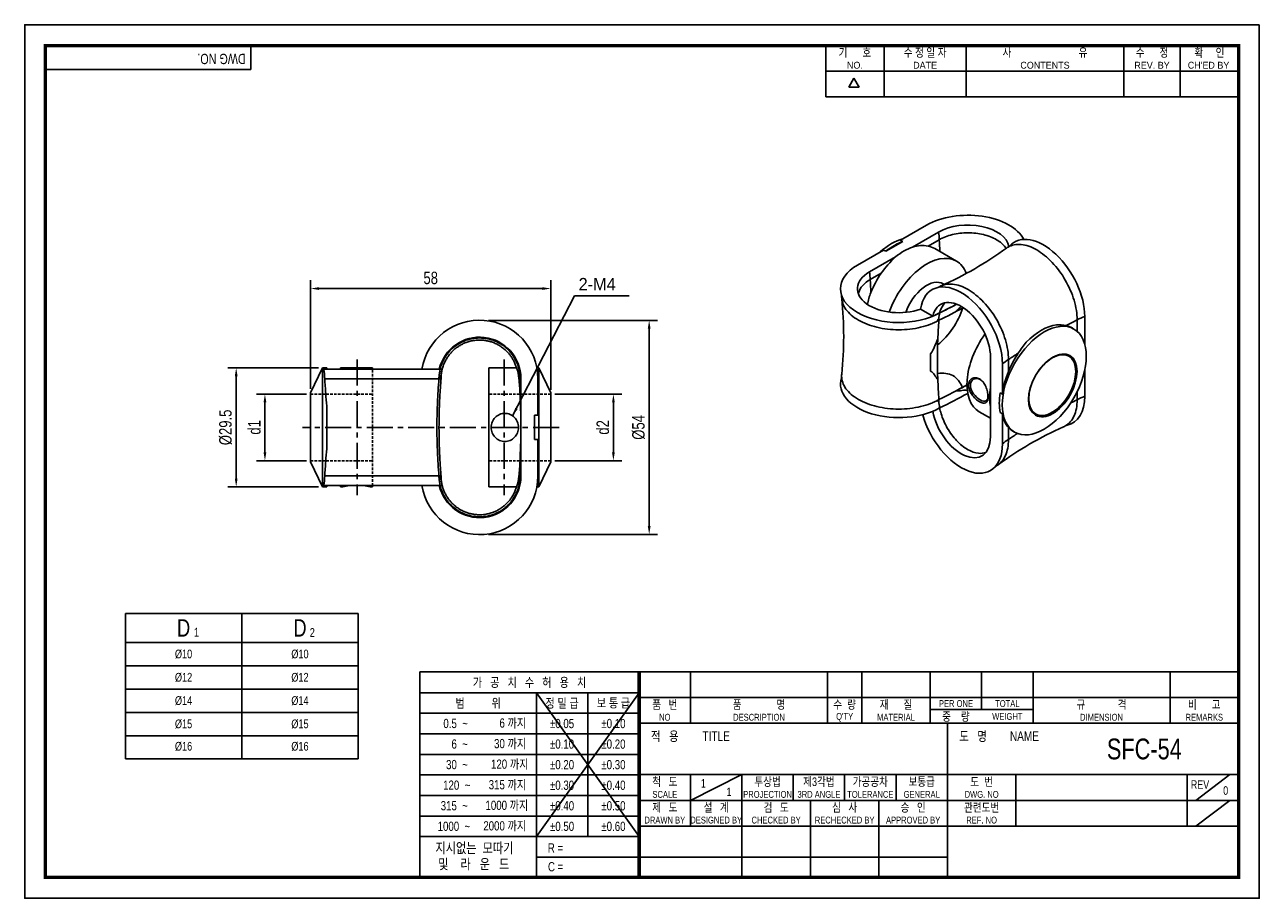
# Model space of a CAD drawing. Header units: millimetres. Extents: x 0 to 297, y 0 to 210.
import ezdxf
from ezdxf.enums import TextEntityAlignment as Align

# ---------------------------------------------------------------- set-up
doc = ezdxf.new("R2010")
doc.units = ezdxf.units.MM
doc.header["$LTSCALE"] = 5
for name, pattern in [('CENTER', [2, 1.25, -0.25, 0.25, -0.25]), ('CENTER2', [1.125, 0.75, -0.125, 0.125, -0.125]), ('DASHED', [0.75, 0.5, -0.25]), ('HIDDEN', [0.375, 0.25, -0.125]), ('HIDDEN2', [0.1875, 0.125, -0.0625]), ('PHANTOM2', [1.25, 0.625, -0.125, 0.125, -0.125, 0.125, -0.125])]:
    doc.linetypes.add(name, pattern=pattern)
doc.layers.get('0').update_dxf_attribs({"linetype": 'CONTINUOUS'})
doc.layers.get('Defpoints').update_dxf_attribs({"linetype": 'CONTINUOUS'})
for name, color, linetype in [('BM', 2, 'CONTINUOUS'), ('C', 1, 'CENTER2'), ('CT', 1, 'CENTER'), ('D', 7, 'CONTINUOUS'), ('DIM', 7, 'CONTINUOUS'), ('H', 3, 'HIDDEN'), ('HD', 4, 'DASHED'), ('P', 4, 'PHANTOM2')]:
    doc.layers.add(name, color=color, linetype=linetype)
doc.styles.get("Standard").update_dxf_attribs({"font": 'Gulim.ttf', "width": 0.8, "height": 3})
doc.dimstyles.new('LIM', dxfattribs={"dimtxt": 2, "dimasz": 2, "dimexe": 2, "dimexo": 1, "dimgap": 1, "dimtad": 1, "dimdec": 3, "dimzin": 9, "dimdsep": 46, "dimtxsty": 'Standard', "dimcen": 3, "dimclrd": 1, "dimclre": 1, "dimadec": 0, "dimazin": 0, "dimtfac": 1, "dimtdec": 3, "dimtmove": 0, "dimatfit": 3, "dimfxl": 0, "dimtolj": 1, "dimtzin": 0, "dimarcsym": 0})

# ---------------------------------------------------------------- blocks, each defined once
blk = doc.blocks.new('*D15')
at = {"layer": 'Defpoints', "color": 0}
for p in [(126.54, 121.2), (141.62, 121.2), (126.54, 105.2)]:
    blk.add_point(p, dxfattribs=at)
at = {"layer": 'DIM', "color": 1, "lineweight": -2}
for p, q in [((127.54, 121.2), (143.62, 121.2)), ((141.62, 107.2), (141.62, 119.2)), ((127.54, 105.2), (143.62, 105.2))]:
    blk.add_line(p, q, dxfattribs=at)
at = {"layer": 'DIM', "color": 1}
for points in [[(141.29, 119.2), (141.95, 119.2), (141.62, 121.2)], [(141.29, 107.2), (141.95, 107.2), (141.62, 105.2)]]:
    blk.add_solid(points, dxfattribs=at)
at = {"layer": 'DIM', "color": 0, "insert": (139.08, 113.2), "char_height": 3, "attachment_point": 5, "rotation": 90}
blk.add_mtext('\\A1;d2', dxfattribs=at)
blk = doc.blocks.new('*D16')
at = {"layer": 'Defpoints', "color": 0}
for p in [(110.54, 138.93), (110.54, 87.46), (150.23, 87.46)]:
    blk.add_point(p, dxfattribs=at)
at = {"layer": 'DIM', "color": 1, "lineweight": -2}
for p, q in [((111.54, 138.93), (152.23, 138.93)), ((150.23, 136.93), (150.23, 89.46)), ((111.54, 87.46), (152.23, 87.46))]:
    blk.add_line(p, q, dxfattribs=at)
at = {"layer": 'DIM', "color": 1}
for points in [[(149.89, 136.93), (150.56, 136.93), (150.23, 138.93)], [(149.89, 89.46), (150.56, 89.46), (150.23, 87.46)]]:
    blk.add_solid(points, dxfattribs=at)
at = {"layer": 'DIM', "color": 0, "insert": (147.69, 113.2), "char_height": 3, "attachment_point": 5, "rotation": 90}
blk.add_mtext('\\A1;%%c54', dxfattribs=at)
blk = doc.blocks.new('*D17')
at = {"layer": 'Defpoints', "color": 0}
for p in [(57.79, 121.2), (68.79, 121.2), (68.79, 105.2)]:
    blk.add_point(p, dxfattribs=at)
at = {"layer": 'DIM', "color": 1, "lineweight": -2}
for p, q in [((67.79, 121.2), (55.79, 121.2)), ((57.79, 107.2), (57.79, 119.2)), ((67.79, 105.2), (55.79, 105.2))]:
    blk.add_line(p, q, dxfattribs=at)
at = {"layer": 'DIM', "color": 1}
for points in [[(57.46, 119.2), (58.13, 119.2), (57.79, 121.2)], [(57.46, 107.2), (58.13, 107.2), (57.79, 105.2)]]:
    blk.add_solid(points, dxfattribs=at)
at = {"layer": 'DIM', "color": 0, "insert": (55.25, 113.2), "char_height": 3, "attachment_point": 5, "rotation": 90}
blk.add_mtext('\\A1;d1', dxfattribs=at)
blk = doc.blocks.new('*D18')
at = {"layer": 'Defpoints', "color": 0}
for p in [(71.67, 127.5), (50.88, 98.9), (71.67, 98.9)]:
    blk.add_point(p, dxfattribs=at)
at = {"layer": 'DIM', "color": 1, "lineweight": -2}
for p, q in [((70.67, 127.5), (48.88, 127.5)), ((50.88, 125.5), (50.88, 100.9)), ((70.67, 98.9), (48.88, 98.9))]:
    blk.add_line(p, q, dxfattribs=at)
at = {"layer": 'DIM', "color": 1}
for points in [[(50.55, 125.5), (51.21, 125.5), (50.88, 127.5)], [(50.55, 100.9), (51.21, 100.9), (50.88, 98.9)]]:
    blk.add_solid(points, dxfattribs=at)
at = {"layer": 'DIM', "color": 0, "insert": (48.34, 113.2), "char_height": 3, "attachment_point": 5, "rotation": 90}
blk.add_mtext('\\A1;%%c29.5', dxfattribs=at)
blk = doc.blocks.new('*D19')
at = {"layer": 'Defpoints', "color": 0}
for p in [(68.79, 146.58), (68.79, 121.47), (126.54, 121.2)]:
    blk.add_point(p, dxfattribs=at)
at = {"layer": 'DIM', "color": 1, "lineweight": -2}
for p, q in [((68.79, 122.47), (68.79, 148.58)), ((126.54, 122.2), (126.54, 148.58)), ((124.54, 146.58), (70.79, 146.58))]:
    blk.add_line(p, q, dxfattribs=at)
at = {"layer": 'DIM', "color": 1}
for points in [[(70.79, 146.91), (70.79, 146.24), (68.79, 146.58)], [(124.54, 146.91), (124.54, 146.24), (126.54, 146.58)]]:
    blk.add_solid(points, dxfattribs=at)
at = {"layer": 'DIM', "color": 0, "insert": (97.67, 149.11), "char_height": 3, "attachment_point": 5}
blk.add_mtext('\\A1;58', dxfattribs=at)

msp = doc.modelspace()

# ---------------------------------------------------------------- linework, layer by layer
for p, q in [((54.437, 199.2323), (54.437, 205)), ((192.7139, 192.6407), (192.7139, 205)), ((206.7211, 192.6407), (206.7211, 205)), ((226.4959, 192.6407), (226.4959, 205)), ((264.3976, 192.6407), (264.3976, 205)), ((277.9928, 192.6407), (277.9928, 205)), ((54.437, 199.2323), (5, 199.2323)), ((192.7139, 198.8204), (291.588, 198.8204)), ((198.2565, 194.9765), (199.4924, 197.1172)), ((200.7283, 194.9765), (199.4924, 197.1172)), ((200.7283, 194.9765), (198.2565, 194.9765)), ((192.7139, 192.6407), (291.588, 192.6407)), ((24.2178, 68.4928), (24.2178, 33.4928)), ((24.2178, 68.4928), (80.2178, 68.4928)), ((80.2178, 68.4928), (80.2178, 33.4928)), ((95.0758, 54.437), (95.0758, 5)), ((147.8086, 54.437), (95.0758, 54.437)), ((292, 54.437), (147.8086, 54.437)), ((147.8086, 54.437), (147.8086, 5)), ((160.1679, 54.437), (160.1679, 42.0778)), ((193.1259, 54.437), (193.1259, 42.0778)), ((201.3654, 54.437), (201.3654, 42.0778)), ((217.8444, 54.437), (217.8444, 42.0778)), ((230.2037, 54.437), (230.2037, 45.3736)), ((242.563, 54.437), (242.563, 42.0778)), ((275.521, 54.437), (275.521, 42.0778)), ((147.8086, 49.4295), (95.0758, 49.4295)), ((147.8086, 49.4295), (123.0901, 14.8235)), ((123.0901, 49.4295), (147.8086, 14.8235)), ((123.0901, 49.4295), (123.0901, 5)), ((135.4493, 49.4295), (135.4493, 14.8235)), ((147.8086, 48.2574), (292, 48.2574)), ((217.8444, 45.3736), (242.563, 45.3736)), ((147.8086, 44.4858), (95.0758, 44.4858)), ((147.8086, 42.0778), (292, 42.0778)), ((221.9642, 5), (221.9642, 42.0778)), ((147.8086, 39.5421), (95.0758, 39.5421)), ((24.2178, 33.4928), (80.2178, 33.4928)), ((147.8086, 34.5984), (95.0758, 34.5984)), ((147.8086, 29.7185), (292, 29.7185)), ((160.1679, 23.5389), (172.5271, 29.7185)), ((160.1679, 29.7185), (160.1679, 17.3593)), ((172.5271, 29.7185), (172.5271, 5)), ((184.8864, 29.7185), (184.8864, 23.5389)), ((197.2457, 29.7185), (197.2457, 23.5389)), ((209.6049, 29.7185), (209.6049, 23.5389)), ((238.4432, 29.7185), (238.4432, 17.3593)), ((279.6407, 29.7185), (279.6407, 17.3593)), ((281.7006, 23.5389), (289.9401, 29.7185)), ((147.8086, 29.6547), (95.0758, 29.6547)), ((147.8086, 24.711), (95.0758, 24.711)), ((147.8086, 23.5389), (221.9642, 23.5389)), ((189.0061, 23.5389), (189.0061, 5)), ((205.4852, 23.5389), (205.4852, 5)), ((221.9642, 23.5389), (292, 23.5389)), ((281.7006, 17.3593), (289.9401, 23.5389)), ((147.8086, 19.7673), (95.0758, 19.7673)), ((147.8086, 17.3593), (292, 17.3593)), ((147.8086, 14.8235), (95.0758, 14.8235)), ((147.8086, 9.8798), (123.0901, 9.8798)), ((147.8086, 9.8798), (221.9642, 9.8798))]:
    msp.add_line(p, q)
at = {"color": 4}
for p, q in [((52.2178, 68.4928), (52.2178, 33.4928)), ((24.2178, 61.4928), (80.2178, 61.4928))]:
    msp.add_line(p, q, dxfattribs=at)
at = {"color": 1}
for p, q in [((24.2178, 55.8928), (80.2178, 55.8928)), ((24.2178, 50.2928), (80.2178, 50.2928)), ((24.2178, 44.6928), (80.2178, 44.6928)), ((24.2178, 39.0928), (80.2178, 39.0928))]:
    msp.add_line(p, q, dxfattribs=at)
msp.add_lwpolyline([(297, 210), (0, 210), (0, 0), (297, 0)], close=True)
msp.add_lwpolyline([(292, 205, 0.8, 0.8, 0), (5, 205, 0.8, 0.8, 0), (5, 5, 0.8, 0.8, 0), (292, 5, 0.8, 0.8, 0)], format="xyseb", close=True)
at = {"const_width": 0.824}
msp.add_lwpolyline([(147.8086, 5), (147.8086, 54.437)], dxfattribs=at)
at = {"layer": 'BM', "linetype": 'Continuous'}
for p, q in [((216.9702, 161.827), (210.721, 158.219)), ((207.1501, 155.5225), (211.2708, 157.9016)), ((211.2708, 157.9016), (210.721, 158.219)), ((219.8589, 160.1592), (213.6097, 156.5512)), ((219.9946, 158.3169), (217.3557, 156.7934)), ((206.6003, 155.8399), (200.3511, 152.232)), ((206.6003, 155.8399), (207.1501, 155.5225)), ((224.1383, 153.1747), (218.9309, 156.1812)), ((209.4891, 154.1721), (203.2399, 150.5641)), ((206.0145, 150.2455), (203.3756, 148.7219)), ((218.4489, 139.9473), (215.5276, 141.6339)), ((255.0143, 139.8622), (255.0143, 133.2129)), ((219.9158, 138.9599), (219.6869, 138.8332)), ((219.9135, 138.9568), (219.6869, 138.8332)), ((219.9158, 138.9599), (219.9135, 138.9568)), ((219.9135, 138.9568), (219.9136, 138.9445)), ((219.9192, 139.3358), (219.9158, 138.9599)), ((252.4222, 136.845), (251.9806, 137.1)), ((253.171, 139.0242), (253.171, 136.3109)), ((219.6616, 134.375), (219.6221, 133.0353)), ((217.93, 130.9013), (217.9301, 130.9037)), ((232.3266, 130.099), (232.3266, 122.8831)), ((235.2153, 128.4312), (235.2153, 121.2153)), ((236.6668, 129.4955), (236.6668, 126.6482)), ((71.6656, 127.4972), (68.7941, 121.4681)), ((72.6656, 127.4972), (71.6656, 127.4972)), ((71.6656, 98.8972), (71.6656, 127.4972)), ((71.8881, 127.1972), (99.9418, 127.1972)), ((72.1652, 124.8674), (99.6648, 124.8674)), ((72.6656, 127.4972), (72.6656, 127.1972)), ((75.9734, 127.1972), (75.9734, 127.4972)), ((83.6651, 127.4972), (75.9734, 127.4972)), ((83.6651, 127.1972), (83.6651, 127.4972)), ((99.6647, 124.8824), (99.6585, 124.8851)), ((99.6649, 124.8848), (99.6585, 124.8851)), ((99.6649, 124.8848), (99.6647, 124.8824)), ((99.6647, 124.8824), (99.6648, 124.8674)), ((99.6648, 124.8674), (100.1341, 124.8674)), ((99.6732, 125.351), (99.6649, 124.8848)), ((99.9418, 127.1972), (100.4288, 127.1972)), ((100.104, 124.8662), (100.1341, 124.8674)), ((100.104, 124.8662), (100.1654, 124.8635)), ((111.6651, 98.8972), (111.6651, 127.4972)), ((118.3104, 127.4972), (111.6651, 127.4972)), ((119.1649, 124.9487), (119.1649, 121.2166)), ((119.3568, 124.9487), (119.3568, 116.111)), ((123.6646, 127.4972), (123.2086, 127.4972)), ((123.4421, 124.9487), (123.4421, 116.111)), ((123.6646, 98.8972), (123.6646, 127.4972)), ((126.5361, 121.4681), (123.6646, 127.4972)), ((217.9301, 126.728), (217.93, 126.7305)), ((219.6221, 126.1704), (219.6616, 124.7757)), ((255.0143, 126.958), (255.0143, 120.6721)), ((226.5376, 123.3284), (225.679, 122.8582)), ((232.3266, 122.8831), (232.3266, 118.1249)), ((68.7941, 104.9264), (68.7941, 121.4681)), ((99.2913, 119.0756), (99.2296, 117.4011)), ((126.5361, 121.4681), (126.5361, 104.9264)), ((219.6869, 119.7469), (219.9135, 119.875)), ((219.9158, 119.8741), (219.6869, 119.7469)), ((219.9136, 119.8872), (219.9135, 119.875)), ((219.9135, 119.875), (219.9158, 119.8741)), ((219.9158, 119.8741), (219.9192, 119.4887)), ((234.6656, 121.5327), (235.2153, 121.2153)), ((253.171, 121.7315), (253.171, 119.8341)), ((72.6656, 108.0684), (72.6656, 118.326)), ((119.3568, 110.2834), (119.3568, 116.111)), ((122.6646, 116.111), (123.4421, 116.111)), ((122.6646, 110.2834), (122.6646, 116.111)), ((229.6372, 116.9755), (232.3266, 115.4228)), ((232.3266, 118.1249), (232.3266, 110.909)), ((235.2153, 116.4571), (234.6656, 116.7745)), ((235.2153, 116.4571), (235.2153, 109.2412)), ((236.6668, 113.1528), (236.6668, 110.3055)), ((119.3568, 110.2834), (119.3568, 101.4458)), ((123.4421, 110.2834), (122.6646, 110.2834)), ((123.4421, 110.2834), (123.4421, 101.4458)), ((237.6806, 112.3316), (238.1222, 112.0767)), ((99.2296, 108.9934), (99.2913, 107.3189)), ((68.7941, 104.9264), (71.6656, 98.8972)), ((119.1649, 105.1778), (119.1649, 101.4458)), ((123.6646, 98.8972), (126.5361, 104.9264)), ((72.1652, 101.527), (99.6648, 101.527)), ((99.6585, 101.5093), (99.6647, 101.5121)), ((99.6649, 101.5096), (99.6585, 101.5093)), ((99.6648, 101.527), (99.6647, 101.5121)), ((99.6647, 101.5121), (99.6649, 101.5096)), ((99.6648, 101.527), (100.1341, 101.527)), ((99.6649, 101.5096), (99.6732, 101.0434)), ((100.104, 101.5283), (100.1654, 101.5309)), ((100.1341, 101.527), (100.104, 101.5283)), ((71.6656, 98.8972), (72.6656, 98.8972)), ((71.8881, 99.1972), (99.9418, 99.1972)), ((72.6656, 99.1972), (72.6656, 98.8972)), ((75.9734, 99.1972), (75.9734, 98.8972)), ((75.9734, 98.8972), (76.5193, 98.8972)), ((83.1189, 98.8972), (83.6651, 98.8972)), ((83.6651, 98.8972), (83.6651, 99.1972)), ((99.9418, 99.1972), (100.4288, 99.1972)), ((111.6651, 98.8972), (118.3104, 98.8972)), ((123.2086, 98.8972), (123.6646, 98.8972))]:
    msp.add_line(p, q, dxfattribs=at)
for centre, radius, start, end in [((215.957, 149.336), 7.5874, 79.37719, 108.02071), ((216.1572, 151.3781), 5.5463, 59.993832, 77.520802), ((185.3521, 226.2058), 86.4385, 293.990367, 306.009831), ((235.9519, 157.7841), 1.384, 298.66844, 316.223232), ((225.6653, 136.3575), 24.0631, 132.24045, 144.749575), ((226.5196, 136.4494), 24.7142, 146.066694, 158.267841), ((219.2971, 148.1982), 1.4097, 283.927349, 301.185261), ((195.0687, 144.6755), 1.4516, 359.076874, 15.810758), ((110.5811, 135.0745), 86.439, 353.990287, 6.009777), ((159.6539, 265.6064), 138.7266, 295.83845, 297.713378), ((213.2928, 152.8057), 13.8537, 291.85028, 299.505533), ((207.6724, 147.6928), 18.9114, 309.189007, 342.205828), ((157.1478, 267.858), 143.3814, 295.960657, 298.599303), ((227.0863, 139.1118), 7.1706, 166.97023, 178.210034), ((156.8881, 268.0071), 143.6377, 298.614888, 298.662069), ((165.1855, 253.4655), 126.8988, 298.470529, 298.523951), ((109.415, 124.9487), 14.0271, 0, 170.775646), ((341.0614, 129.9736), 121.4796, 175.765027, 177.923652), ((248.8092, 130.5365), 7.3515, 76.710383, 94.818185), ((249.2016, 132.2874), 5.5573, 59.997, 76.498241), ((109.415, 124.9487), 9.9418, 0, 166.928276), ((261.7297, 116.146), 27.1941, 139.866953, 146.795972), ((344.6108, 128.8159), 126.698, 179.056872, 180.943128), ((348.5799, 129.6028), 129.0034, 178.475339, 181.524661), ((259.5386, 117.4208), 24.663, 146.486387, 158.02902), ((62.9157, 124.9487), 9.2499, 359.496704, 14.069006), ((-63.6808, 113.1972), 136.3464, 3.426105, 4.91008), ((235.5501, 113.1975), 136.3855, 175.091446, 177.529847), ((101.8145, 125.0504), 2.1623, 172.009307, 184.383696), ((108.9259, 124.9474), 9.2615, 165.941262, 177.502661), ((109.8491, 124.1785), 9.0849, 4.863056, 21.426004), ((-22.39, 113.0951), 141.7877, 3.283658, 4.795547), ((195.1106, 125.468), 1.4098, 343.932953, 1.179264), ((368.2314, 129.9815), 148.6609, 182.006805, 183.89348), ((253.7756, 119.1669), 18.6729, 156.381487, 173.702208), ((157.1478, 248.8006), 143.3814, 295.960657, 298.94389), ((159.5472, 244.176), 138.1717, 298.595339, 299.077551), ((184.3462, 128.859), 112.1762, 183.840546, 185.387842), ((264.6116, 124.1267), 145.4758, 181.146221, 183.158619), ((231.1494, 119.9214), 11.2385, 182.206405, 190.535335), ((241.2183, 117.1231), 6.0398, 186.330341, 221.09817), ((285.0402, 34.3508), 86.4384, 113.990179, 126.009756), ((239.7671, 115.944), 4.1717, 221.996167, 239.98947), ((251.0953, 112.3581), 1.4098, 103.939646, 121.172722), ((264.632, 102.2669), 145.4962, 176.841522, 178.853638), ((184.3462, 97.5354), 112.1762, 174.612158, 176.159454), ((235.5501, 113.1969), 136.3855, 182.470153, 184.908554), ((-63.6808, 113.1972), 136.3464, 355.08992, 356.573895), ((-22.3901, 113.2993), 141.7878, 355.204454, 356.716341), ((234.4691, 102.735), 1.4306, 118.947144, 135.94064), ((62.9157, 101.4458), 9.2499, 345.930994, 0.503296), ((109.415, 101.4458), 14.0271, 189.224354, 0), ((101.8145, 101.344), 2.1623, 175.616304, 187.990693), ((108.9179, 101.4458), 9.2535, 182.492308, 194.06377), ((109.415, 101.4458), 9.9418, 193.071715, 0), ((109.8491, 102.2159), 9.0849, 338.573996, 355.136944), ((79.8193, 85.574), 13.7258, 96.868799, 103.911471), ((79.8193, 85.574), 13.7258, 76.088536, 83.13419)]:
    msp.add_arc(centre, radius, start, end, dxfattribs=at)
for centre, major_axis, start_param, end_param in [((226.8889, 156.1004), (-14.0271, 0), 3.42763535, 5.49778714), ((226.8889, 156.1004), (-9.9418, 0), 3.24107701, 5.49778714), ((208.5033, 145.6894), (7.15, 12.3842), 0.5142312, 1.05656513), ((209.2104, 145.2811), (7.15, 12.3842), 0.58020173, 0.99059459), ((210.6257, 163.654), (6.6249, -11.4747), 0.79205963, 0.95592736), ((121.1085, 205.7418), (70.1732, -121.5436), 0.84579843, 0.86985912), ((245.0957, 145.5887), (7.0136, -12.1478), 0.78539816, 3.31909682), ((216.9883, 140.7906), (7.15, 12.3842), 0, 1.88273993), ((211.5494, 143.9307), (7.15, 12.3842), 0.58020173, 0.99059459), ((210.2698, 146.5054), (14.0271, 0), 2.35619449, 5.48894199), ((216.9883, 140.7906), (7.15, 12.3842), 5.8394443, 6.28318531), ((210.2698, 146.5054), (9.9418, 0), 2.35619449, 5.26964253), ((194.0067, 154.059), (6.6249, -11.4747), 0.79205963, 0.95592736), ((104.4894, 196.1468), (70.1732, -121.5436), 0.84348876, 0.86985912), ((225.2967, 134.1578), (7.0136, -12.1478), 0.78539816, 3.76802721), ((216.9883, 140.7906), (4, 6.9282), 0, 1.88469429), ((216.9883, 140.7906), (4, 6.9282), 6.22626317, 6.28318531), ((225.2967, 134.1578), (4.9709, -8.6099), 0.78539816, 3.6988462), ((129.062, 202.9857), (141.1237, 0), 5.41353781, 5.45222404), ((259.7688, 135.2812), (-9.2499, 0), 5.25223667, 5.50657131), ((244.5651, 124.8691), (7.15, 12.3842), 0.41857123, 1.1522251), ((340.9766, 78.8009), (-136.3464, 0), 5.41209009, 5.43799034), ((236.7872, 129.3596), (7.15, 12.3842), 1.39414234, 3.14159265), ((340.9766, 78.8009), (-136.3464, 0), 5.55758397, 5.58348422), ((243.1498, 125.6862), (-9.2499, 0), 5.48900297, 5.74333761), ((210.2698, 123.6435), (14.0271, 0), 2.96409695, 5.48894199), ((242.2261, 126.2195), (-7.15, -12.3842), 5.29259071, 5.70298357), ((129.062, 180.1238), (141.1237, 0), 5.41353781, 5.47806618), ((244.5651, 124.8691), (-7.15, -12.3842), 5.29259071, 5.70298357), ((245.0957, 126.3987), (-7.0136, 12.1478), 2.96399861, 3.92699082), ((340.9766, 59.6109), (-136.3464, 0), 5.41209009, 5.42675061), ((259.7688, 116.0912), (-9.2499, 0), 5.25223667, 5.50657131), ((225.2967, 114.9677), (-7.0136, 12.1478), 1.14814388, 3.92699082), ((225.2967, 114.9677), (-4.9709, 8.6099), 1.01354264, 3.92699082), ((243.1498, 106.4962), (-9.2499, 0), 5.48900297, 5.74333761), ((340.9766, 59.6109), (-136.3464, 0), 5.55931569, 5.58348422)]:
    msp.add_ellipse(centre, major_axis=major_axis, ratio=0.57735027, start_param=start_param, end_param=end_param, dxfattribs=at)
for centre, major_axis in [((245.2722, 124.4608), (7.15, 12.3842)), ((247.3026, 123.2886), (4.1354, 7.1628)), ((247.1817, 123.3584), (-4, -6.9282))]:
    msp.add_ellipse(centre, major_axis=major_axis, ratio=0.57735027, dxfattribs=at)
for points, knots in [([(236.0819, 156.2116), (236.0244, 156.3056), (235.9627, 156.3987), (235.4082, 157.1715), (234.6856, 157.7959), (232.8807, 158.838), (231.7991, 159.2552), (229.4409, 159.8192), (228.1651, 159.9657), (225.6126, 159.9657), (224.3368, 159.8192), (221.9786, 159.2552), (220.8972, 158.8381), (219.9946, 158.3169)], [0.306742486, 0.306742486, 0.306742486, 0.306742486, 0.325000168, 0.325000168, 0.460000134, 0.460000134, 0.595000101, 0.595000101, 0.730000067, 0.730000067, 0.865000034, 0.865000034, 1, 1, 1, 1]), ([(236.1716, 156.2844), (236.3011, 156.3786), (236.4351, 156.4657), (237.4732, 157.065), (238.5517, 157.2745), (240.9033, 157.0415), (242.1755, 156.5992), (244.7209, 155.1296), (245.9931, 154.1029), (248.3448, 151.6204), (249.4233, 150.1656), (251.2232, 147.0481), (251.9438, 145.3867), (252.9179, 142.1089), (253.171, 140.494), (253.171, 139.0242)], [0.228823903, 0.228823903, 0.228823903, 0.228823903, 0.248064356, 0.248064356, 0.373386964, 0.373386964, 0.498709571, 0.498709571, 0.624032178, 0.624032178, 0.749354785, 0.749354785, 0.874677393, 0.874677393, 1, 1, 1, 1]), ([(203.3756, 148.7219), (202.473, 148.2008), (201.7504, 147.5765), (200.8953, 146.3845), (200.6608, 145.8419), (200.5668, 145.2912)], [0, 0, 0, 0, 0.134999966, 0.134999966, 0.23637353, 0.23637353, 0.23637353, 0.23637353]), ([(220.0429, 147.0015), (220.0516, 147.0066), (220.0604, 147.0117), (220.969, 147.5363), (222.0476, 147.7458), (224.3992, 147.5128), (225.6714, 147.0705), (228.2168, 145.6009), (229.489, 144.5742), (231.8406, 142.0917), (232.9192, 140.6369), (234.719, 137.5195), (235.4397, 135.858), (236.4138, 132.5802), (236.6668, 130.9653), (236.6668, 129.4955)], [0.246846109, 0.246846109, 0.246846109, 0.246846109, 0.248064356, 0.248064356, 0.373386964, 0.373386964, 0.498709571, 0.498709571, 0.624032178, 0.624032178, 0.749354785, 0.749354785, 0.874677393, 0.874677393, 1, 1, 1, 1]), ([(196.5201, 144.6516), (196.5199, 144.6354), (196.5198, 144.6193), (196.5198, 143.564), (196.8777, 142.5252), (198.2552, 140.6051), (199.2744, 139.7245), (201.8198, 138.2549), (203.345, 137.6665), (206.6708, 136.8712), (208.4699, 136.6646), (212.0697, 136.6646), (213.8688, 136.8712), (216.3631, 137.4677), (217.1605, 137.7138), (218.2829, 138.1467), (218.6448, 138.3017), (219.1666, 138.5489), (219.337, 138.6338), (219.587, 138.7646), (219.6695, 138.8088), (219.7917, 138.876), (219.8322, 138.8986), (219.8862, 138.929), (219.8999, 138.9367), (219.9136, 138.9445)], [0.248698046, 0.248698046, 0.248698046, 0.248698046, 0.250645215, 0.250645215, 0.375967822, 0.375967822, 0.501290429, 0.501290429, 0.626613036, 0.626613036, 0.751935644, 0.751935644, 0.877258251, 0.877258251, 0.939919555, 0.939919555, 0.971250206, 0.971250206, 0.986915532, 0.986915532, 0.994748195, 0.994748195, 0.998664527, 0.998664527, 1, 1, 1, 1]), ([(220.1158, 140.7487), (220.2007, 141.1128), (220.3141, 141.4526), (220.7223, 142.3549), (221.0892, 142.841), (221.5377, 143.2014)], [0, 0, 0, 0, 0.055000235, 0.055000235, 0.159578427, 0.159578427, 0.159578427, 0.159578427]), ([(225.772, 141.9744), (225.5467, 141.855), (225.3206, 141.7368), (224.8516, 141.4958), (224.6084, 141.3688), (224.3347, 141.2457), (224.3037, 141.2289), (224.2597, 141.2202), (224.2711, 141.2514), (224.2859, 141.2897), (224.2963, 141.3085), (224.3526, 141.3977), (224.4099, 141.4582), (224.5767, 141.6306), (224.6924, 141.7347), (224.9665, 141.9792), (225.1256, 142.118), (225.2846, 142.2575)], [0.132986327, 0.132986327, 0.132986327, 0.132986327, 0.25, 0.25, 0.375, 0.375, 0.390625, 0.390625, 0.3984375, 0.3984375, 0.40625, 0.40625, 0.4375, 0.4375, 0.5, 0.5, 0.585254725, 0.585254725, 0.585254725, 0.585254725]), ([(219.6869, 138.8332), (219.6677, 138.8265), (219.6485, 138.8204), (219.6296, 138.816), (219.6139, 138.8124), (219.5979, 138.8092), (219.5841, 138.8117), (219.581, 138.8122), (219.578, 138.8131), (219.5755, 138.8149), (219.5742, 138.8159), (219.5731, 138.8171), (219.5723, 138.8186), (219.5717, 138.8198), (219.5714, 138.8211), (219.5713, 138.8226), (219.5711, 138.8259), (219.5714, 138.8295), (219.5716, 138.833), (219.5719, 138.8383), (219.572, 138.8436), (219.5726, 138.849), (219.5755, 138.879), (219.5837, 138.9113), (219.5955, 138.9429), (219.6096, 138.9807), (219.6292, 139.0186), (219.6515, 139.0542), (219.6787, 139.0977), (219.7105, 139.139), (219.7438, 139.1766), (219.7985, 139.2384), (219.8593, 139.2924), (219.9192, 139.3358)], [0, 0, 0, 0, 0.0954762, 0.0954762, 0.0954762, 0.17460085, 0.17460085, 0.17460085, 0.19247858, 0.19247858, 0.19247858, 0.20172204, 0.20172204, 0.20172204, 0.20846093, 0.20846093, 0.20846093, 0.22297062, 0.22297062, 0.22297062, 0.24500099, 0.24500099, 0.24500099, 0.36910808, 0.36910808, 0.36910808, 0.51730826, 0.51730826, 0.51730826, 0.6985843, 0.6985843, 0.6985843, 1, 1, 1, 1]), ([(99.9279, 127.1972), (100.0478, 127.7031), (100.2083, 128.1994), (100.8956, 129.8589), (101.6183, 130.9404), (103.4232, 132.7454), (104.5047, 133.468), (106.863, 134.4448), (108.1387, 134.6986), (110.6913, 134.6986), (111.967, 134.4448), (114.3253, 133.468), (115.4068, 132.7454), (117.2117, 130.9404), (117.9344, 129.8589), (118.9112, 127.5007), (119.1649, 126.2251), (119.1649, 124.9487)], [0, 0, 0, 0, 0.05500023, 0.05500023, 0.1900002, 0.1900002, 0.32500017, 0.32500017, 0.46000013, 0.46000013, 0.5950001, 0.5950001, 0.73000007, 0.73000007, 0.86500003, 0.86500003, 1, 1, 1, 1]), ([(100.1666, 124.8637), (100.1665, 125.0162), (100.1673, 125.2957), (100.1974, 125.7649), (100.2515, 126.2374), (100.3289, 126.7012), (100.4747, 127.3663), (100.7354, 128.2069), (101.1667, 129.1764), (101.676, 130.0448), (102.2412, 130.8113), (102.8433, 131.4774), (103.5275, 132.1029), (104.2845, 132.6655), (105.0976, 133.1449), (105.8116, 133.4776), (106.4159, 133.7041), (106.913, 133.8576), (107.3969, 133.9793), (107.9686, 134.0915), (108.6796, 134.181), (109.5519, 134.2129), (110.4339, 134.1559), (111.3013, 134.0159), (112.1339, 133.8042), (112.9977, 133.494), (113.8776, 133.0708), (114.7564, 132.5243), (115.5115, 131.9255), (116.1426, 131.3123), (116.6588, 130.7183), (117.1369, 130.0614), (117.5704, 129.3409), (117.9395, 128.5669), (118.1902, 127.9226), (118.2779, 127.5747), (118.3005, 127.4841)], [0, 0, 0, 0, 0.01565985, 0.03398205, 0.05197727, 0.06964582, 0.08698725, 0.12888961, 0.16875497, 0.20658296, 0.24237271, 0.27612286, 0.30783408, 0.34693547, 0.38241305, 0.41426532, 0.43577806, 0.45525039, 0.47298919, 0.49211165, 0.52102127, 0.55383359, 0.59054775, 0.62065154, 0.65295063, 0.68744408, 0.72413224, 0.76301597, 0.80409303, 0.83270641, 0.86229528, 0.8928609, 0.92440221, 0.95691835, 0.99040947, 1, 1, 1, 1]), ([(217.9301, 130.9037), (218.3326, 131.4365), (218.6349, 132.0246), (219.0055, 132.9094), (219.1182, 133.2058), (219.2922, 133.6508), (219.3509, 133.7993), (219.4824, 134.0957), (219.5502, 134.256), (219.6616, 134.375)], [0, 0, 0, 0, 0.5, 0.5, 0.75, 0.75, 0.875, 0.875, 1, 1, 1, 1]), ([(100.1658, 101.5311), (100.124, 102.0301), (100.0539, 102.8743), (99.958, 104.2367), (99.8808, 105.5028), (99.8198, 106.6763), (99.7731, 107.747), (99.7385, 108.7015), (99.7136, 109.5427), (99.6961, 110.2746), (99.684, 110.917), (99.6754, 111.5075), (99.6686, 112.1723), (99.6644, 112.9898), (99.6663, 114.0012), (99.6776, 115.1592), (99.7022, 116.4638), (99.7407, 117.7967), (99.7928, 119.1383), (99.8573, 120.4725), (99.94, 121.8874), (100.0436, 123.3911), (100.1203, 124.3176), (100.1659, 124.8633)], [0, 0, 0, 0, 0.05846171, 0.11738177, 0.17195909, 0.2221938, 0.26808599, 0.30963573, 0.34483392, 0.37617181, 0.40364942, 0.42733803, 0.45201396, 0.48902738, 0.53232141, 0.58189607, 0.63775139, 0.6998874, 0.75311484, 0.8102198, 0.8712024, 0.9360628, 1, 1, 1, 1]), ([(100.1341, 124.8674), (100.1201, 124.8731), (100.1014, 124.8804), (100.0664, 124.9019), (100.0535, 124.9055), (100.0378, 124.9325), (100.036, 124.9321), (100.0334, 124.95), (100.0341, 124.9808), (100.0352, 125.0183), (100.0359, 125.0347), (100.0399, 125.1082), (100.044, 125.1459), (100.0559, 125.251), (100.0641, 125.3049), (100.1054, 125.5697), (100.1374, 125.7503), (100.2319, 126.3028), (100.2899, 126.6631), (100.4288, 127.1972)], [0, 0, 0, 0, 0.25, 0.25, 0.375, 0.375, 0.390625, 0.390625, 0.3984375, 0.3984375, 0.40625, 0.40625, 0.4375, 0.4375, 0.5, 0.5, 0.75, 0.75, 1, 1, 1, 1]), ([(196.5451, 126.0244), (196.5283, 125.8651), (196.5198, 125.7054), (196.5198, 124.5066), (196.8777, 123.4679), (198.2552, 121.5478), (199.2744, 120.6672), (201.8198, 119.1976), (203.345, 118.6092), (206.6708, 117.8138), (208.4699, 117.6072), (212.0697, 117.6072), (213.8688, 117.8138), (216.3631, 118.4103), (217.1605, 118.6564), (218.2829, 119.0894), (218.6448, 119.2443), (219.1666, 119.4916), (219.337, 119.5764), (219.587, 119.7073), (219.6695, 119.7515), (219.7917, 119.8187), (219.8322, 119.8412), (219.8862, 119.8716), (219.8999, 119.8794), (219.9136, 119.8872)], [0.231390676, 0.231390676, 0.231390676, 0.231390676, 0.250645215, 0.250645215, 0.375967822, 0.375967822, 0.501290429, 0.501290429, 0.626613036, 0.626613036, 0.751935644, 0.751935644, 0.877258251, 0.877258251, 0.939919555, 0.939919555, 0.971250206, 0.971250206, 0.986915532, 0.986915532, 0.994748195, 0.994748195, 0.998664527, 0.998664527, 1, 1, 1, 1]), ([(219.6616, 124.7757), (219.5502, 124.7728), (219.4824, 124.8696), (219.3509, 125.0418), (219.2922, 125.1371), (219.1182, 125.4259), (219.0055, 125.6237), (218.6349, 126.1865), (218.3326, 126.5115), (217.9301, 126.728)], [0, 0, 0, 0, 0.125, 0.125, 0.25, 0.25, 0.5, 0.5, 1, 1, 1, 1]), ([(225.679, 122.8582), (225.6378, 122.8509), (225.5855, 122.8338), (225.5489, 122.9106), (225.5317, 122.95), (225.4771, 123.0652), (225.4384, 123.1396), (225.324, 123.364), (225.245, 123.5102), (224.9983, 123.9371), (224.8216, 124.2052), (224.244, 124.9482), (223.798, 125.3506), (222.7741, 125.9286), (222.1878, 126.1051), (220.9547, 126.2571), (220.2961, 126.2266), (219.6221, 126.1704)], [0, 0, 0, 0, 0.015625, 0.015625, 0.03125, 0.03125, 0.0625, 0.0625, 0.125, 0.125, 0.25, 0.25, 0.5, 0.5, 0.75, 0.75, 1, 1, 1, 1]), ([(231.7285, 120.6044), (231.7285, 120.2438), (231.633, 119.6146), (231.2323, 119.0591), (230.5684, 118.9633), (229.6972, 119.298), (228.7275, 120.0264), (227.84, 121.0174), (227.2167, 122.1641), (226.9837, 123.3265), (227.2171, 124.3246), (227.8405, 125.0075), (228.7278, 125.2302), (229.6971, 124.952), (230.5684, 124.1676), (231.2325, 123.0479), (231.6328, 121.7741), (231.7285, 120.9649), (231.7285, 120.6044)], [0, 0, 0, 0, 0.06311255, 0.1258892, 0.18809878, 0.24991603, 0.31181268, 0.37413138, 0.4368663, 0.50000488, 0.56317132, 0.62593251, 0.68821394, 0.75006549, 0.81190279, 0.87414309, 0.93690434, 1, 1, 1, 1]), ([(230.2039, 124.4622), (230.1015, 124.5469), (229.4554, 125.0015), (228.083, 125.0332), (227.1874, 123.392), (228.0826, 121.1931), (229.9573, 119.5613), (231.3711, 119.2816), (231.7038, 120.1417), (231.7259, 120.7101)], [0.225437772, 0.225437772, 0.225437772, 0.225437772, 0.249937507, 0.374943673, 0.499997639, 0.624995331, 0.750083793, 0.874972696, 0.990747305, 0.990747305, 0.990747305, 0.990747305]), ([(226.7716, 122.086), (226.5793, 122.1318), (226.3789, 122.1465), (225.7158, 122.1433), (225.233, 122.0388), (224.6446, 121.957), (224.5264, 121.941), (224.3614, 121.9508), (224.2998, 121.9528), (224.2687, 122.0165), (224.2668, 122.0353), (224.296, 122.0573), (224.3109, 122.0667), (224.3554, 122.095), (224.3852, 122.1129), (224.6527, 122.2723), (224.8902, 122.4039), (225.6001, 122.8027), (226.0704, 123.0653), (226.5376, 123.3284)], [0.140976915, 0.140976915, 0.140976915, 0.140976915, 0.25, 0.25, 0.5, 0.5, 0.5625, 0.5625, 0.59375, 0.59375, 0.6015625, 0.6015625, 0.609375, 0.609375, 0.625, 0.625, 0.75, 0.75, 1, 1, 1, 1]), ([(219.9192, 119.4887), (219.8593, 119.4648), (219.7985, 119.4529), (219.7438, 119.4569), (219.7105, 119.4593), (219.6787, 119.4677), (219.6515, 119.4834), (219.6292, 119.4962), (219.6096, 119.5142), (219.5955, 119.5378), (219.5837, 119.5575), (219.5755, 119.5817), (219.5726, 119.6088), (219.572, 119.6136), (219.5719, 119.6187), (219.5716, 119.6238), (219.5714, 119.6271), (219.5711, 119.6303), (219.5713, 119.6338), (219.5714, 119.6354), (219.5717, 119.6372), (219.5723, 119.6389), (219.5731, 119.6413), (219.5742, 119.6437), (219.5755, 119.646), (219.578, 119.6504), (219.581, 119.6545), (219.5841, 119.6584), (219.5979, 119.6754), (219.6139, 119.6893), (219.6296, 119.7024), (219.6485, 119.7183), (219.6677, 119.7329), (219.6869, 119.7469)], [0, 0, 0, 0, 0.30141569, 0.30141569, 0.30141569, 0.48269174, 0.48269174, 0.48269174, 0.63089191, 0.63089191, 0.63089191, 0.754999, 0.754999, 0.754999, 0.77702938, 0.77702938, 0.77702938, 0.79153907, 0.79153907, 0.79153907, 0.79827796, 0.79827796, 0.79827796, 0.80752141, 0.80752141, 0.80752141, 0.82539915, 0.82539915, 0.82539915, 0.9045238, 0.9045238, 0.9045238, 1, 1, 1, 1]), ([(253.171, 119.8341), (253.171, 118.3643), (252.9179, 117.0416), (251.9438, 114.8886), (251.2232, 114.0593), (250.1851, 113.4599), (250.0426, 113.3874), (249.8963, 113.3223)], [0, 0, 0, 0, 0.125322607, 0.125322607, 0.250645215, 0.250645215, 0.269889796, 0.269889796, 0.269889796, 0.269889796]), ([(99.2296, 108.9934), (99.1866, 110.3942), (99.1651, 111.7957), (99.1651, 114.5987), (99.1866, 116.0002), (99.2296, 117.4011)], [0, 0, 0, 0, 0.5, 0.5, 1, 1, 1, 1]), ([(118.811, 113.1972), (118.811, 112.7556), (118.6331, 111.8746), (117.9099, 110.7544), (116.8136, 110.0102), (115.5122, 109.7348), (114.2103, 110.0106), (113.1123, 110.754), (112.3875, 111.8743), (112.1223, 113.1975), (112.3881, 114.5207), (113.1129, 115.6411), (114.2107, 116.3841), (115.5122, 116.6595), (116.8137, 116.3842), (117.9102, 115.6398), (118.6329, 114.5194), (118.8109, 113.6387), (118.811, 113.1972)], [0, 0, 0, 0, 0.06311255, 0.1258892, 0.18809878, 0.24991603, 0.31181268, 0.37413138, 0.4368663, 0.50000488, 0.56317132, 0.62593251, 0.68821394, 0.75006549, 0.81190279, 0.87414309, 0.93690434, 1, 1, 1, 1]), ([(231.2016, 107.1725), (230.6773, 106.9781), (230.0894, 106.9095), (228.6288, 107.0542), (227.7267, 107.3679), (225.9218, 108.4099), (225.0197, 109.1379), (223.3522, 110.8982), (222.5874, 111.9298), (221.3111, 114.1404), (220.8001, 115.3185), (220.3141, 116.9541), (220.2007, 117.4248), (220.1158, 117.8868)], [0.303501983, 0.303501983, 0.303501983, 0.303501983, 0.404999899, 0.404999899, 0.539999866, 0.539999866, 0.674999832, 0.674999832, 0.809999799, 0.809999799, 0.944999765, 0.944999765, 1, 1, 1, 1]), ([(236.6668, 110.3055), (236.6668, 108.8356), (236.4138, 107.513), (235.4397, 105.3599), (234.719, 104.5306), (233.805, 104.0029), (233.7909, 103.9949), (233.7768, 103.9869)], [0, 0, 0, 0, 0.125322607, 0.125322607, 0.250645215, 0.250645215, 0.25260344, 0.25260344, 0.25260344, 0.25260344]), ([(119.1649, 101.4458), (119.1649, 100.1693), (118.9112, 98.8937), (117.9344, 96.5355), (117.2117, 95.454), (115.4068, 93.6491), (114.3253, 92.9264), (111.967, 91.9496), (110.6913, 91.6958), (108.1387, 91.6958), (106.863, 91.9496), (104.5047, 92.9264), (103.4232, 93.6491), (101.6183, 95.454), (100.8956, 96.5355), (100.2083, 98.195), (100.0478, 98.6913), (99.9279, 99.1972)], [0, 0, 0, 0, 0.13499997, 0.13499997, 0.26999993, 0.26999993, 0.4049999, 0.4049999, 0.53999987, 0.53999987, 0.67499983, 0.67499983, 0.8099998, 0.8099998, 0.94499977, 0.94499977, 1, 1, 1, 1]), ([(100.4288, 99.1972), (100.2873, 99.7413), (100.2295, 100.1046), (100.1351, 100.6578), (100.1026, 100.8386), (100.0607, 101.1126), (100.0523, 101.1682), (100.0406, 101.2852), (100.0361, 101.3268), (100.0339, 101.4244), (100.0338, 101.4487), (100.0355, 101.4567), (100.0364, 101.4586), (100.039, 101.4643), (100.0407, 101.4669), (100.0559, 101.4882), (100.0683, 101.4938), (100.1022, 101.5142), (100.1204, 101.5215), (100.1341, 101.527)], [0, 0, 0, 0, 0.25, 0.25, 0.5, 0.5, 0.5625, 0.5625, 0.59375, 0.59375, 0.6015625, 0.6015625, 0.609375, 0.609375, 0.625, 0.625, 0.75, 0.75, 1, 1, 1, 1]), ([(118.3009, 98.9109), (118.2021, 98.5812), (118.0198, 97.9887), (117.5802, 97.0619), (117.0581, 96.2066), (116.4772, 95.4489), (115.8623, 94.7942), (115.166, 94.1815), (114.3986, 93.6332), (113.5769, 93.1694), (112.8573, 92.8506), (112.2499, 92.6359), (111.7508, 92.4919), (111.2648, 92.3792), (110.6902, 92.2774), (109.9762, 92.2011), (109.1023, 92.1859), (108.2208, 92.2597), (107.3559, 92.4162), (106.5274, 92.6437), (105.67, 92.9704), (104.7987, 93.4101), (103.9309, 93.9728), (103.1878, 94.5852), (102.5691, 95.2097), (102.0647, 95.8127), (101.599, 96.4778), (101.1809, 97.204), (100.8206, 97.989), (100.5784, 98.6843), (100.4223, 99.2648), (100.3248, 99.7149), (100.2488, 100.1765), (100.1961, 100.6445), (100.1672, 101.1069), (100.1665, 101.3815), (100.1666, 101.5308)], [0, 0, 0, 0, 0.03534324, 0.07526335, 0.11313628, 0.14896027, 0.18273489, 0.21446013, 0.25356476, 0.28902697, 0.32084617, 0.34232193, 0.3617474, 0.37947663, 0.39865307, 0.42762077, 0.46047586, 0.49721715, 0.52733112, 0.55963122, 0.59411727, 0.63078911, 0.6696479, 0.71069081, 0.73927674, 0.76883435, 0.79936483, 0.83086672, 0.86333997, 0.89678459, 0.9138763, 0.93121181, 0.94879102, 0.96661353, 0.98467967, 1, 1, 1, 1])]:
    msp.add_open_spline(points, degree=3, knots=knots, dxfattribs=at)
msp.add_open_spline([(203.5619, 145.6003), (203.1921, 144.6755), (202.9208, 143.7353), (202.7183, 142.7957)], degree=3, dxfattribs=at)
at = {"layer": 'C'}
msp.add_line((147.8086, 49.4295), (147.8086, 49.3961), dxfattribs=at)
at = {"layer": 'CT'}
for p, q in [((80.0193, 129.4972), (80.0193, 96.8972)), ((115.311, 129.4972), (115.311, 96.8972)), ((128.5361, 113.1972), (66.7941, 113.1972))]:
    msp.add_line(p, q, dxfattribs=at)
at = {"layer": 'H'}
msp.add_line((147.8086, 49.3128), (147.8086, 49.2711), dxfattribs=at)
at = {"layer": 'HD', "linetype": 'HIDDEN2'}
for p, q in [((83.6651, 99.1972), (83.6651, 127.1972)), ((68.7941, 121.1972), (83.6651, 121.1972)), ((126.5361, 121.1972), (111.6651, 121.1972)), ((68.7941, 105.1972), (83.6651, 105.1972)), ((126.5361, 105.1972), (111.6651, 105.1972))]:
    msp.add_line(p, q, dxfattribs=at)
at = {"layer": 'P'}
msp.add_line((147.8086, 49.221), (147.8086, 49.1627), dxfattribs=at)

# ---------------------------------------------------------------- texts
for s, insert, char_height, width, attachment_point in [('D', (38.2178, 64.9928), 4.2, 28, 5), ('D', (66.2178, 64.9928), 4.2, 28, 5), ('1', (40.7136, 65.0177), 2.1, 6.3, 1), ('2', (68.584, 64.9372), 2.1, 3.36, 1), ('%%C10', (38.2178, 58.6928), 2.1, 28, 5), ('%%C10', (66.2178, 58.6928), 2.1, 28, 5), ('%%C12', (38.2178, 53.0928), 2.1, 28, 5), ('%%C12', (66.2178, 53.0928), 2.1, 28, 5), ('%%C14', (38.2178, 47.4928), 2.1, 28, 5), ('%%C14', (66.2178, 47.4928), 2.1, 28, 5), ('%%C15', (38.2178, 41.8928), 2.1, 28, 5), ('%%C15', (66.2178, 41.8928), 2.1, 28, 5), ('%%C16', (38.2178, 36.5063), 2.1, 28, 5), ('%%C16', (66.2178, 36.5063), 2.1, 28, 5)]:
    msp.add_mtext(s, dxfattribs=dict(insert=insert, char_height=char_height, width=width, attachment_point=attachment_point))
at = {"layer": 'D', "width": 0.8}
for s, height, p in [('확     인', 2.05988, (284.9964, 203.3521)), ('기      호', 2.05988, (199.7175, 203.3521)), ('수 정 일 자', 2.05988, (216.6085, 203.3521)), ('사                           유', 2.059877, (245.4468, 203.3521)), ('수      정', 2.05988, (271.1952, 203.3521)), ('가   공   치   수   허   용   치', 2.224667, (121.4422, 51.9333)), ('범          위', 2.224667, (109.0829, 46.9576)), ('정 밀 급', 2.22467, (129.2697, 46.9576)), ('보 통 급', 2.22467, (141.629, 46.9576)), ('품   번', 2.05988, (153.9882, 46.6095)), ('품              명', 2.059877, (176.6469, 46.6095)), ('수  량', 2.05988, (197.2457, 46.6095)), ('재      질', 2.05988, (209.6049, 46.6095)), ('PER ONE', 1.6479, (224.0241, 46.8155)), ('TOTAL', 1.6479, (236.3833, 46.8155)), ('규             격', 2.059877, (259.042, 46.6095)), ('비      고', 2.05988, (283.7605, 46.6095)), ('NO', 1.6479, (153.9882, 43.5197)), ('DESCRIPTION', 1.647902, (176.6469, 43.5197)), ("Q'TY", 1.6479, (197.2457, 43.5197)), ('MATERIAL', 1.6479, (209.6049, 43.5197)), ('중    량', 2.05988, (224.0241, 43.7257)), ('WEIGHT', 1.6479, (236.3833, 43.7257)), ('DIMENSION', 1.6479, (259.042, 43.5197)), ('REMARKS', 1.6479, (283.7605, 43.5197)), ('%%p0.05', 2.22467, (129.2697, 42.0139)), ('%%p0.10', 2.22467, (141.629, 42.0139)), ('%%p0.10', 2.22467, (129.2697, 37.0702)), ('%%p0.20', 2.22467, (141.629, 37.0702)), ('적   용', 2.30706, (153.9882, 38.988)), ('TITLE', 2.30706, (166.3475, 38.988)), ('도   명', 2.30706, (228.1438, 38.988)), ('NAME', 2.30706, (240.5031, 38.988)), ('SFC-54', 5, (269.3414, 35.8982)), ('%%p0.20', 2.22467, (129.2697, 32.1265)), ('%%p0.30', 2.22467, (141.629, 32.1265)), ('%%p0.30', 2.22467, (129.2697, 27.1828)), ('%%p0.40', 2.22467, (141.629, 27.1828)), ('척   도', 2.05988, (153.9882, 28.0706)), ('1', 2.0599, (163.2577, 27.6586)), ('1', 2.0599, (169.4373, 25.5988)), ('투상법', 2.05988, (178.7068, 28.0706)), ('제3각법', 2.05988, (191.066, 28.0706)), ('가공공차', 2.05988, (203.4253, 28.0706)), ('보통급', 2.05988, (215.7845, 28.0706)), ('도  번', 2.05988, (230.2037, 28.0706)), ('REV', 2.05988, (282.7306, 27.3497)), ('0', 2.0599, (288.9102, 25.9078)), ('%%p0.40', 2.22467, (129.2697, 22.2391)), ('%%p0.50', 2.22467, (141.629, 22.2391)), ('SCALE', 1.6479, (153.9882, 24.9808)), ('PROJECTION', 1.6479, (178.7068, 24.9808)), ('3RD ANGLE', 1.6479, (191.066, 24.9808)), ('TOLERANCE', 1.6479, (203.4253, 24.9808)), ('GENERAL', 1.6479, (215.7845, 24.9808)), ('DWG. NO', 1.6479, (230.2037, 24.9808)), ('제   도', 2.05988, (153.9882, 21.891)), ('설   계', 2.05988, (166.3475, 21.891)), ('검   도', 2.05988, (180.7666, 21.891)), ('심   사', 2.05988, (197.2457, 21.891)), ('승   인', 2.05988, (213.7247, 21.891)), ('관련도번', 2.05988, (230.2037, 21.891)), ('%%p0.50', 2.22467, (129.2697, 17.2954)), ('%%p0.60', 2.22467, (141.629, 17.2954)), ('REF. NO', 1.6479, (230.2037, 18.8012))]:
    msp.add_text(s, height=height, dxfattribs=at).set_placement(p, align=Align.MIDDLE)
msp.add_text('DWG NO.', height=2.47185, rotation=180, dxfattribs=at).set_placement((53.1681, 203.0007))
at = {"layer": 'D'}
for s, p in [('NO.', (199.7175, 200.2623)), ('DATE', (216.6085, 200.2623)), ('CONTENTS', (245.4468, 200.2623)), ('REV. BY', (271.1952, 200.2623)), ("CH'ED BY", (284.7904, 200.2623))]:
    msp.add_text(s, height=1.6479, dxfattribs=at).set_placement(p, align=Align.MIDDLE)
at = {"layer": 'D', "width": 0.8}
for s, height, p in [('DRAWN BY', 1.6479, (153.9882, 17.9772)), ('DESIGNED BY', 1.647902, (166.3475, 17.9772)), ('CHECKED BY', 1.6479, (180.7666, 17.9772)), ('RECHECKED BY', 1.647902, (197.2457, 17.9772)), ('APPROVED BY', 1.647902, (213.7247, 17.9772))]:
    msp.add_text(s, height=height, dxfattribs=at).set_placement(p, align=Align.CENTER)
at = {"layer": 'D', "linetype": 'ByBlock', "width": 0.8}
for s, height, p in [('지시없는  모따기', 2.47185, (98.783, 10.8675)), ('및    라   운   드', 2.471852, (99.4623, 6.9968))]:
    msp.add_text(s, height=height, dxfattribs=at).set_placement(p)
at = {"layer": 'D', "width": 0.8}
for s, p in [('R = ', (125.8389, 10.9999)), ('C = ', (125.878, 6.4776))]:
    msp.add_text(s, height=2.22467, dxfattribs=at).set_placement(p)
at = {"layer": 'D', "char_height": 2.22467, "attachment_point": 6}
for s, insert, width in [('0.5  ~', (106.6111, 42.0139), 8.231062), ('6 까지', (120.6182, 42.0139), 9.803532), ('30 까지', (120.6182, 37.0702), 9.803491), ('6  ~', (106.6111, 37.0702), 8.231022), ('30  ~', (106.6111, 32.1265), 8.231022), ('120 까지', (121.1758, 32.1265), 12.652424), ('120  ~', (107.1976, 27.1828), 8.937991), ('315 까지', (120.6182, 27.1828), 12.097781), ('1000 까지', (121.1426, 22.2391), 13.382285), ('315  ~', (106.6111, 22.2391), 9.885083), ('1000  ~', (107.1704, 17.2954), 14.528725), ('2000 까지', (120.6182, 17.2954), 12.974319)]:
    msp.add_mtext(s, dxfattribs=dict(at, insert=insert, width=width))
at = {"layer": 'DIM'}
msp.add_text('2-M4', height=3, dxfattribs=at).set_placement((133.2484, 146.1231))

# ---------------------------------------------------------------- dimensions: what is measured, and where the dimension line sits
dim = msp.add_linear_dim(base=(68.7941, 146.5754), p1=(126.5361, 121.1972), p2=(68.7941, 121.4681), text='58', dimstyle='LIM', dxfattribs=at)
dim.commit()
dim.dimension.update_dxf_attribs({"geometry": '*D19', "text_midpoint": (97.6651, 149.1134)})
for base, p1, p2, text, picture, middle in [((150.2276, 87.4641), (110.5429, 138.9303), (110.5429, 87.4641), '%%c54', '*D16', (147.6876, 113.1972)), ((50.8807, 98.8972), (71.6656, 127.4972), (71.6656, 98.8972), '%%c29.5', '*D18', (48.3428, 113.1972)), ((57.7926, 121.1972), (68.7941, 105.1972), (68.7941, 121.1972), 'd1', '*D17', (55.2486, 113.1972)), ((141.6196, 121.1972), (126.5361, 105.1972), (126.5361, 121.1972), 'd2', '*D15', (139.0776, 113.1972))]:
    dim = msp.add_linear_dim(base=base, p1=p1, p2=p2, angle=90, text=text, dimstyle='LIM', dxfattribs=at)
    dim.commit()
    dim.dimension.update_dxf_attribs({"geometry": picture, "text_midpoint": middle})

# ---------------------------------------------------------------- leaders
msp.add_leader([(117.3811, 115.9729), (132.2612, 144.7848), (145.3835, 144.7848)], dimstyle='LIM', override={"dimgap": 1, "dimtad": 0}, dxfattribs=at)

doc.saveas('drawing.dxf')
